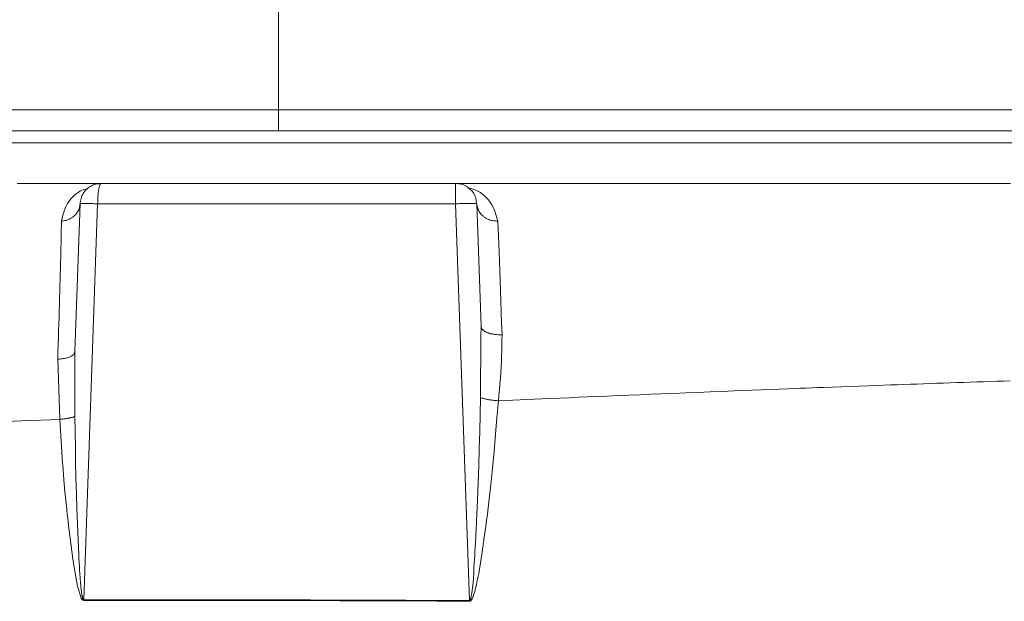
# Model space of a CAD drawing. Extents: x 193 to 943, y 26 to 526.
# Tile 35 of 256: x 357.917 to 359.085, y 91.995 to 92.686. Entities that reach past the tile are written whole.
import ezdxf

# ---------------------------------------------------------------- set-up
doc = ezdxf.new("R2010")
doc.units = 0
doc.layers.get('0').update_dxf_attribs({"lineweight": 25})
doc.layers.add('KG4_HLS_SYA', color=7, linetype='Continuous', lineweight=25)

# ---------------------------------------------------------------- blocks, each defined once
blk = doc.blocks.new('Spline-A069HX0Q7N', base_point=(358.4342, 92.4673))
at = {"color": 0, "lineweight": -2}
for p, q in [((358.4358, 92.4913), (358.4342, 92.4915)), ((358.4374, 92.4911), (358.4358, 92.4913)), ((358.439, 92.4908), (358.4374, 92.4911)), ((358.4406, 92.4905), (358.439, 92.4908)), ((358.4421, 92.4901), (358.4406, 92.4905)), ((358.4436, 92.4896), (358.4421, 92.4901)), ((358.4451, 92.489), (358.4436, 92.4896)), ((358.4465, 92.4883), (358.4451, 92.489)), ((358.4478, 92.4875), (358.4465, 92.4883)), ((358.4492, 92.4865), (358.4478, 92.4875)), ((358.4504, 92.4855), (358.4492, 92.4865)), ((358.4516, 92.4844), (358.4504, 92.4855)), ((358.4527, 92.4833), (358.4516, 92.4844)), ((358.4538, 92.4821), (358.4527, 92.4833)), ((358.4548, 92.4808), (358.4538, 92.4821)), ((358.4556, 92.4795), (358.4548, 92.4808)), ((358.4564, 92.4781), (358.4556, 92.4795)), ((358.4571, 92.4766), (358.4564, 92.4781)), ((358.4576, 92.4751), (358.4571, 92.4766)), ((358.4581, 92.4736), (358.4576, 92.4751)), ((358.4584, 92.4721), (358.4581, 92.4736)), ((358.4587, 92.4705), (358.4584, 92.4721)), ((358.459, 92.4689), (358.4587, 92.4705)), ((358.4592, 92.4673), (358.459, 92.4689))]:
    blk.add_line(p, q, dxfattribs=at)
blk = doc.blocks.new('Spline-A069HX0S7N', base_point=(358.0137, 92.4915))
at = {"color": 0, "lineweight": -2}
for p, q in [((358.0485, 92.4915), (358.0137, 92.4915)), ((358.0834, 92.4915), (358.0485, 92.4915)), ((358.1183, 92.4915), (358.0834, 92.4915)), ((358.1532, 92.4915), (358.1183, 92.4915)), ((358.1882, 92.4915), (358.1532, 92.4915)), ((358.2232, 92.4915), (358.1882, 92.4915)), ((358.2583, 92.4915), (358.2232, 92.4915)), ((358.2934, 92.4915), (358.2583, 92.4915)), ((358.3286, 92.4915), (358.2934, 92.4915)), ((358.3638, 92.4915), (358.3286, 92.4915)), ((358.399, 92.4915), (358.3638, 92.4915)), ((358.4342, 92.4915), (358.399, 92.4915))]:
    blk.add_line(p, q, dxfattribs=at)
blk = doc.blocks.new('Spline-A069HX0W7N', base_point=(358.4486, 92.4467))
at = {"color": 0, "lineweight": -2}
for p, q in [((358.4507, 92.4859), (358.4486, 92.4864)), ((358.4527, 92.4853), (358.4507, 92.4859)), ((358.4547, 92.4847), (358.4527, 92.4853)), ((358.4568, 92.4839), (358.4547, 92.4847)), ((358.4589, 92.483), (358.4568, 92.4839)), ((358.4611, 92.482), (358.4589, 92.483)), ((358.4636, 92.4805), (358.4611, 92.482)), ((358.4661, 92.4787), (358.4636, 92.4805)), ((358.4686, 92.4767), (358.4661, 92.4787)), ((358.4709, 92.4745), (358.4686, 92.4767)), ((358.4732, 92.472), (358.4709, 92.4745)), ((358.4752, 92.4694), (358.4732, 92.472)), ((358.4773, 92.466), (358.4752, 92.4694)), ((358.4791, 92.4624), (358.4773, 92.466)), ((358.4806, 92.4586), (358.4791, 92.4624)), ((358.482, 92.4547), (358.4806, 92.4586)), ((358.4832, 92.4507), (358.482, 92.4547)), ((358.4844, 92.4467), (358.4832, 92.4507))]:
    blk.add_line(p, q, dxfattribs=at)
blk = doc.blocks.new('Spline-A069HX0Y7N', base_point=(358.4584, 92.4915))
at = {"color": 0, "lineweight": -2}
for p, q in [((358.504, 92.4915), (358.4584, 92.4915)), ((358.5497, 92.4915), (358.504, 92.4915)), ((358.5953, 92.4915), (358.5497, 92.4915)), ((358.6408, 92.4915), (358.5953, 92.4915)), ((358.6864, 92.4915), (358.6408, 92.4915)), ((358.7319, 92.4915), (358.6864, 92.4915)), ((358.7774, 92.4915), (358.7319, 92.4915)), ((358.8228, 92.4915), (358.7774, 92.4915)), ((358.8681, 92.4915), (358.8228, 92.4915)), ((358.9132, 92.4915), (358.8681, 92.4915)), ((358.9583, 92.4915), (358.9132, 92.4915)), ((359.0032, 92.4915), (358.9583, 92.4915)), ((359.0478, 92.4915), (359.0032, 92.4915)), ((359.0923, 92.4915), (359.0478, 92.4915))]:
    blk.add_line(p, q, dxfattribs=at)
blk = doc.blocks.new('Spline-A069HX107N', base_point=(356.5188, 92.4915))
at = {"color": 0, "lineweight": -2}
for p, q in [((357.9517, 92.4915), (357.9139, 92.4915)), ((357.9895, 92.4915), (357.9517, 92.4915))]:
    blk.add_line(p, q, dxfattribs=at)
blk = doc.blocks.new('Spline-A069HX127N', base_point=(357.9887, 92.4673))
at = {"color": 0, "lineweight": -2}
for p, q in [((358.0043, 92.4896), (358.0029, 92.489)), ((358.0058, 92.4901), (358.0043, 92.4896)), ((358.0073, 92.4905), (358.0058, 92.4901)), ((358.0089, 92.4908), (358.0073, 92.4905)), ((358.0105, 92.4911), (358.0089, 92.4908)), ((358.0121, 92.4913), (358.0105, 92.4911)), ((358.0137, 92.4915), (358.0121, 92.4913)), ((357.9915, 92.4781), (357.9908, 92.4766)), ((357.9923, 92.4795), (357.9915, 92.4781)), ((357.9932, 92.4808), (357.9923, 92.4795)), ((357.9941, 92.4821), (357.9932, 92.4808)), ((357.9952, 92.4833), (357.9941, 92.4821)), ((357.9963, 92.4844), (357.9952, 92.4833)), ((357.9975, 92.4855), (357.9963, 92.4844)), ((357.9988, 92.4865), (357.9975, 92.4855)), ((358.0001, 92.4875), (357.9988, 92.4865)), ((358.0014, 92.4883), (358.0001, 92.4875)), ((358.0029, 92.489), (358.0014, 92.4883)), ((357.9889, 92.4689), (357.9887, 92.4673)), ((357.9892, 92.4705), (357.9889, 92.4689)), ((357.9895, 92.4721), (357.9892, 92.4705)), ((357.9899, 92.4736), (357.9895, 92.4721)), ((357.9903, 92.4751), (357.9899, 92.4736)), ((357.9908, 92.4766), (357.9903, 92.4751))]:
    blk.add_line(p, q, dxfattribs=at)
blk = doc.blocks.new('Spline-A069HX167N', base_point=(357.9665, 92.4465))
at = {"color": 0, "lineweight": -2}
for p, q in [((357.9845, 92.4796), (357.9822, 92.4777)), ((357.9869, 92.4812), (357.9845, 92.4796)), ((357.9887, 92.4822), (357.9869, 92.4812)), ((357.9905, 92.483), (357.9887, 92.4822)), ((357.9923, 92.4837), (357.9905, 92.483)), ((357.9941, 92.4843), (357.9923, 92.4837)), ((357.9959, 92.4848), (357.9941, 92.4843)), ((357.9977, 92.4853), (357.9959, 92.4848)), ((357.9738, 92.4678), (357.9721, 92.4645)), ((357.9757, 92.4706), (357.9738, 92.4678)), ((357.9777, 92.4732), (357.9757, 92.4706)), ((357.9799, 92.4756), (357.9777, 92.4732)), ((357.9822, 92.4777), (357.9799, 92.4756)), ((357.9694, 92.4575), (357.9683, 92.4539)), ((357.9706, 92.4611), (357.9694, 92.4575)), ((357.9721, 92.4645), (357.9706, 92.4611)), ((357.9674, 92.4502), (357.9665, 92.4465)), ((357.9683, 92.4539), (357.9674, 92.4502))]:
    blk.add_line(p, q, dxfattribs=at)
blk = doc.blocks.new('Polylinie-A069HX1I7N', base_point=(356.2463, 92.554))
at = {"color": 0, "lineweight": -2}
for p, q in [((357.805, 92.554), (357.937, 92.554)), ((357.937, 92.554), (358.0704, 92.554)), ((358.0704, 92.554), (358.2044, 92.554)), ((358.2044, 92.554), (358.3386, 92.554)), ((358.3386, 92.554), (358.4722, 92.554)), ((358.4722, 92.554), (358.6047, 92.554)), ((358.6047, 92.554), (358.7354, 92.554)), ((358.7354, 92.554), (358.8638, 92.554)), ((358.8638, 92.554), (358.9892, 92.554)), ((358.9892, 92.554), (359.1111, 92.554))]:
    blk.add_line(p, q, dxfattribs=at)
blk = doc.blocks.new('Spline-A069I01M7N', base_point=(358.4849, 92.2335))
at = {"color": 0, "lineweight": -2}
for p, q in [((359.0525, 92.2559), (359.0446, 92.2556)), ((359.0604, 92.2561), (359.0525, 92.2559)), ((359.0683, 92.2564), (359.0604, 92.2561)), ((359.0761, 92.2567), (359.0683, 92.2564)), ((359.084, 92.2569), (359.0761, 92.2567)), ((359.0919, 92.2572), (359.084, 92.2569)), ((358.7503, 92.2446), (358.736, 92.244)), ((358.7647, 92.2452), (358.7503, 92.2446)), ((358.7754, 92.2456), (358.7647, 92.2452)), ((358.7861, 92.246), (358.7754, 92.2456)), ((358.7967, 92.2465), (358.7861, 92.246)), ((358.8074, 92.2469), (358.7967, 92.2465)), ((358.8181, 92.2473), (358.8074, 92.2469)), ((358.8287, 92.2477), (358.8181, 92.2473)), ((358.8357, 92.248), (358.8287, 92.2477)), ((358.8427, 92.2483), (358.8357, 92.248)), ((358.8497, 92.2485), (358.8427, 92.2483)), ((358.8567, 92.2488), (358.8497, 92.2485)), ((358.8637, 92.2491), (358.8567, 92.2488)), ((358.8706, 92.2493), (358.8637, 92.2491)), ((358.8812, 92.2497), (358.8706, 92.2493)), ((358.8918, 92.2501), (358.8812, 92.2497)), ((358.9024, 92.2505), (358.8918, 92.2501)), ((358.9129, 92.2509), (358.9024, 92.2505)), ((358.9235, 92.2513), (358.9129, 92.2509)), ((358.934, 92.2517), (358.9235, 92.2513)), ((358.9419, 92.252), (358.934, 92.2517)), ((358.9499, 92.2523), (358.9419, 92.252)), ((358.9578, 92.2525), (358.9499, 92.2523)), ((358.9657, 92.2528), (358.9578, 92.2525)), ((358.9736, 92.2531), (358.9657, 92.2528)), ((358.9815, 92.2534), (358.9736, 92.2531)), ((358.9894, 92.2537), (358.9815, 92.2534)), ((358.9973, 92.254), (358.9894, 92.2537)), ((359.0052, 92.2542), (358.9973, 92.254)), ((359.0131, 92.2545), (359.0052, 92.2542)), ((359.021, 92.2548), (359.0131, 92.2545)), ((359.0289, 92.2551), (359.021, 92.2548)), ((359.0367, 92.2553), (359.0289, 92.2551)), ((359.0446, 92.2556), (359.0367, 92.2553)), ((358.4935, 92.2339), (358.4849, 92.2335)), ((358.5021, 92.2343), (358.4935, 92.2339)), ((358.5107, 92.2346), (358.5021, 92.2343)), ((358.5193, 92.235), (358.5107, 92.2346)), ((358.5279, 92.2354), (358.5193, 92.235)), ((358.5365, 92.2357), (358.5279, 92.2354)), ((358.5473, 92.2362), (358.5365, 92.2357)), ((358.558, 92.2367), (358.5473, 92.2362)), ((358.5688, 92.2371), (358.558, 92.2367)), ((358.5796, 92.2376), (358.5688, 92.2371)), ((358.5903, 92.238), (358.5796, 92.2376)), ((358.6011, 92.2385), (358.5903, 92.238)), ((358.614, 92.239), (358.6011, 92.2385)), ((358.6268, 92.2396), (358.614, 92.239)), ((358.6397, 92.2401), (358.6268, 92.2396)), ((358.6526, 92.2406), (358.6397, 92.2401)), ((358.6655, 92.2412), (358.6526, 92.2406)), ((358.6784, 92.2417), (358.6655, 92.2412)), ((358.6928, 92.2423), (358.6784, 92.2417)), ((358.7072, 92.2429), (358.6928, 92.2423)), ((358.7216, 92.2435), (358.7072, 92.2429)), ((358.736, 92.244), (358.7216, 92.2435))]:
    blk.add_line(p, q, dxfattribs=at)
blk = doc.blocks.new('Spline-A069I01O7N', base_point=(358.4507, 91.9955))
at = {"color": 0, "lineweight": -2}
for p, q in [((358.4849, 92.2335), (358.4832, 92.2136)), ((358.4832, 92.2136), (358.4815, 92.1936)), ((358.4815, 92.1936), (358.4797, 92.1736)), ((358.4797, 92.1736), (358.4778, 92.1537)), ((358.4778, 92.1537), (358.4758, 92.1337)), ((358.4758, 92.1337), (358.4736, 92.1137)), ((358.4727, 92.1063), (358.4718, 92.0989)), ((358.4736, 92.1137), (358.4727, 92.1063)), ((358.4718, 92.0989), (358.4708, 92.0915)), ((358.4699, 92.0842), (358.4689, 92.0768)), ((358.4708, 92.0915), (358.4699, 92.0842)), ((358.4678, 92.0694), (358.4676, 92.0675)), ((358.4689, 92.0768), (358.4678, 92.0694)), ((358.4661, 92.0574), (358.466, 92.0569)), ((358.4662, 92.0579), (358.4661, 92.0574)), ((358.4665, 92.0598), (358.4662, 92.0579)), ((358.4668, 92.0618), (358.4665, 92.0598)), ((358.467, 92.0637), (358.4668, 92.0618)), ((358.4673, 92.0656), (358.467, 92.0637)), ((358.4676, 92.0675), (358.4673, 92.0656)), ((358.4648, 92.0485), (358.464, 92.0435)), ((358.4655, 92.0536), (358.4648, 92.0485)), ((358.4656, 92.0536), (358.4655, 92.0536)), ((358.4655, 92.0536), (358.4655, 92.0536)), ((358.4655, 92.0536), (358.4655, 92.0536)), ((358.4657, 92.0544), (358.4656, 92.0543)), ((358.4656, 92.0543), (358.4656, 92.0541)), ((358.4656, 92.0541), (358.4656, 92.054)), ((358.4656, 92.054), (358.4656, 92.0539)), ((358.4656, 92.0539), (358.4656, 92.0539)), ((358.4656, 92.0539), (358.4656, 92.0538)), ((358.4656, 92.0538), (358.4656, 92.0538)), ((358.4656, 92.0538), (358.4656, 92.0538)), ((358.4656, 92.0538), (358.4656, 92.0537)), ((358.4656, 92.0537), (358.4656, 92.0537)), ((358.4656, 92.0537), (358.4656, 92.0537)), ((358.4656, 92.0537), (358.4656, 92.0536)), ((358.4658, 92.0554), (358.4657, 92.0549)), ((358.4657, 92.0549), (358.4657, 92.0547)), ((358.4657, 92.0547), (358.4657, 92.0546)), ((358.4657, 92.0546), (358.4657, 92.0544)), ((358.4659, 92.0559), (358.4658, 92.0554)), ((358.466, 92.0564), (358.4659, 92.0559)), ((358.466, 92.0569), (358.466, 92.0564)), ((358.4632, 92.0385), (358.4623, 92.0335)), ((358.464, 92.0435), (358.4632, 92.0385)), ((358.4603, 92.0225), (358.4599, 92.0202)), ((358.4604, 92.0228), (358.4603, 92.0226)), ((358.4603, 92.0226), (358.4603, 92.0225)), ((358.4605, 92.0233), (358.4604, 92.0231)), ((358.4604, 92.0231), (358.4604, 92.023)), ((358.4604, 92.023), (358.4604, 92.0228)), ((358.4615, 92.0286), (358.4605, 92.0236)), ((358.4605, 92.0236), (358.4605, 92.0235)), ((358.4605, 92.0235), (358.4605, 92.0235)), ((358.4605, 92.0235), (358.4605, 92.0235)), ((358.4605, 92.0235), (358.4605, 92.0235)), ((358.4605, 92.0235), (358.4605, 92.0235)), ((358.4605, 92.0235), (358.4605, 92.0234)), ((358.4605, 92.0234), (358.4605, 92.0233)), ((358.4623, 92.0335), (358.4615, 92.0286)), ((358.4578, 92.011), (358.4573, 92.0087)), ((358.4584, 92.0133), (358.4578, 92.011)), ((358.4589, 92.0156), (358.4584, 92.0133)), ((358.4594, 92.0179), (358.4589, 92.0156)), ((358.4599, 92.0202), (358.4594, 92.0179)), ((358.4541, 91.9991), (358.4538, 91.9985)), ((358.4543, 91.9997), (358.4541, 91.9991)), ((358.4546, 92.0002), (358.4543, 91.9997)), ((358.4548, 92.0008), (358.4546, 92.0002)), ((358.4551, 92.0014), (358.4548, 92.0008)), ((358.4555, 92.0026), (358.4551, 92.0014)), ((358.4559, 92.0038), (358.4555, 92.0026)), ((358.4563, 92.005), (358.4559, 92.0038)), ((358.4566, 92.0063), (358.4563, 92.005)), ((358.457, 92.0075), (358.4566, 92.0063)), ((358.4573, 92.0087), (358.457, 92.0075)), ((358.4508, 91.9955), (358.4507, 91.9955)), ((358.4509, 91.9956), (358.4508, 91.9955)), ((358.451, 91.9956), (358.4509, 91.9956)), ((358.4511, 91.9956), (358.451, 91.9956)), ((358.451, 91.9956), (358.451, 91.9956)), ((358.4512, 91.9956), (358.4511, 91.9956)), ((358.4513, 91.9956), (358.4512, 91.9956)), ((358.4514, 91.9957), (358.4513, 91.9957)), ((358.4513, 91.9957), (358.4513, 91.9956)), ((358.4515, 91.9957), (358.4514, 91.9957)), ((358.4516, 91.9958), (358.4515, 91.9958)), ((358.4515, 91.9958), (358.4515, 91.9957)), ((358.4517, 91.9959), (358.4516, 91.9958)), ((358.4519, 91.996), (358.4517, 91.9959)), ((358.452, 91.9961), (358.4519, 91.996)), ((358.4521, 91.9962), (358.452, 91.9961)), ((358.4522, 91.9963), (358.4521, 91.9962)), ((358.4523, 91.9964), (358.4522, 91.9963)), ((358.4526, 91.9967), (358.4523, 91.9964)), ((358.4528, 91.9969), (358.4526, 91.9967)), ((358.453, 91.9972), (358.4528, 91.9969)), ((358.4531, 91.9974), (358.453, 91.9972)), ((358.4533, 91.9977), (358.4531, 91.9974)), ((358.4535, 91.998), (358.4533, 91.9977)), ((358.4538, 91.9985), (358.4535, 91.998))]:
    blk.add_line(p, q, dxfattribs=at)
blk = doc.blocks.new('Spline-A069I01Q7N', base_point=(357.9929, 91.9955))
at = {"color": 0, "lineweight": -2}
for p, q in [((357.9929, 91.9966), (358.0308, 91.9966)), ((358.0308, 91.9966), (358.0687, 91.9966)), ((358.0687, 91.9966), (358.1067, 91.9966)), ((358.1067, 91.9966), (358.1447, 91.9965)), ((358.1447, 91.9965), (358.1827, 91.9965)), ((358.1827, 91.9965), (358.2208, 91.9964)), ((358.2208, 91.9964), (358.259, 91.9963)), ((358.259, 91.9963), (358.2973, 91.9962)), ((358.2973, 91.9962), (358.3355, 91.996)), ((358.3355, 91.996), (358.3739, 91.9959)), ((358.3739, 91.9959), (358.4122, 91.9957)), ((358.4122, 91.9957), (358.4506, 91.9955))]:
    blk.add_line(p, q, dxfattribs=at)
blk = doc.blocks.new('Polylinie-A069I01S7N', base_point=(357.9646, 91.9966))
at = {"color": 0, "lineweight": -2}
for p, q in [((357.9669, 92.1727), (357.9646, 92.2114)), ((357.9679, 92.1589), (357.9669, 92.1727)), ((357.968, 92.1573), (357.9679, 92.1589)), ((357.969, 92.1454), (357.968, 92.1573)), ((357.9699, 92.135), (357.969, 92.1454)), ((357.9707, 92.126), (357.9699, 92.135)), ((357.9714, 92.1185), (357.9707, 92.126)), ((357.9728, 92.1047), (357.9714, 92.1185)), ((357.973, 92.103), (357.9728, 92.1047)), ((357.9737, 92.0965), (357.973, 92.103)), ((357.9743, 92.0908), (357.9737, 92.0965)), ((357.9749, 92.0858), (357.9743, 92.0908)), ((357.976, 92.0758), (357.9749, 92.0858)), ((357.9775, 92.0639), (357.976, 92.0758)), ((357.9787, 92.0548), (357.9775, 92.0639)), ((357.9796, 92.0487), (357.9787, 92.0548)), ((357.9812, 92.0378), (357.9796, 92.0487)), ((357.9834, 92.0246), (357.9812, 92.0378)), ((357.9856, 92.0133), (357.9834, 92.0246)), ((357.9899, 91.9994), (357.9856, 92.0133)), ((357.9902, 91.9988), (357.9899, 91.9994)), ((357.9903, 91.9987), (357.9902, 91.9988)), ((357.9903, 91.9986), (357.9903, 91.9987)), ((357.9904, 91.9986), (357.9903, 91.9986)), ((357.9903, 91.9986), (357.9903, 91.9986)), ((357.9903, 91.9986), (357.9903, 91.9986)), ((357.9903, 91.9986), (357.9903, 91.9986)), ((357.9903, 91.9986), (357.9903, 91.9986)), ((357.9903, 91.9986), (357.9903, 91.9986)), ((357.9903, 91.9986), (357.9903, 91.9986)), ((357.9903, 91.9986), (357.9903, 91.9986)), ((357.9903, 91.9986), (357.9903, 91.9986)), ((357.9905, 91.9984), (357.9904, 91.9986)), ((357.9914, 91.9973), (357.9905, 91.9984)), ((357.9919, 91.9969), (357.9914, 91.9973)), ((357.992, 91.9968), (357.9919, 91.9969)), ((357.9921, 91.9968), (357.992, 91.9968)), ((357.9922, 91.9968), (357.9921, 91.9968)), ((357.9924, 91.9967), (357.9922, 91.9968)), ((357.9929, 91.9966), (357.9924, 91.9967))]:
    blk.add_line(p, q, dxfattribs=at)
blk = doc.blocks.new('Spline-A069I01U7N', base_point=(356.5075, 92.1611))
at = {"color": 0, "lineweight": -2}
for p, q in [((357.9191, 92.2095), (357.8736, 92.2076)), ((357.9646, 92.2114), (357.9191, 92.2095))]:
    blk.add_line(p, q, dxfattribs=at)
blk = doc.blocks.new('Spline-A069I0247N', base_point=(357.9929, 91.9963))
at = {"color": 0, "lineweight": -2}
for p, q in [((358.0314, 91.9974), (357.9929, 91.9974)), ((358.0699, 91.9974), (358.0314, 91.9974)), ((358.1084, 91.9974), (358.0699, 91.9974)), ((358.1469, 91.9974), (358.1084, 91.9974)), ((358.1855, 91.9973), (358.1469, 91.9974)), ((358.2242, 91.9972), (358.1855, 91.9973)), ((358.2618, 91.9971), (358.2242, 91.9972)), ((358.2995, 91.997), (358.2618, 91.9971)), ((358.3372, 91.9969), (358.2995, 91.997)), ((358.375, 91.9967), (358.3372, 91.9969)), ((358.4128, 91.9965), (358.375, 91.9967)), ((358.4506, 91.9963), (358.4128, 91.9965))]:
    blk.add_line(p, q, dxfattribs=at)
blk = doc.blocks.new('Spline-A069I0267N', base_point=(358.0094, 92.4673))
at = {"color": 0, "lineweight": -2}
for p, q in [((358.0446, 92.4673), (358.0094, 92.4673)), ((358.0798, 92.4673), (358.0446, 92.4673)), ((358.115, 92.4673), (358.0798, 92.4673)), ((358.1503, 92.4673), (358.115, 92.4673)), ((358.1856, 92.4673), (358.1503, 92.4673)), ((358.2209, 92.4673), (358.1856, 92.4673)), ((358.2563, 92.4673), (358.2209, 92.4673)), ((358.2918, 92.4673), (358.2563, 92.4673)), ((358.3273, 92.4673), (358.2918, 92.4673)), ((358.3628, 92.4673), (358.3273, 92.4673)), ((358.3984, 92.4673), (358.3628, 92.4673)), ((358.434, 92.4673), (358.3984, 92.4673))]:
    blk.add_line(p, q, dxfattribs=at)
blk = doc.blocks.new('Spline-A069I02I7N', base_point=(358.434, 92.4673))
at = {"color": 0, "lineweight": -2}
for p, q in [((358.4356, 92.4674), (358.434, 92.4673)), ((358.4373, 92.4674), (358.4356, 92.4674)), ((358.4389, 92.4675), (358.4373, 92.4674)), ((358.4405, 92.4675), (358.4389, 92.4675)), ((358.4421, 92.4676), (358.4405, 92.4675)), ((358.4436, 92.4676), (358.4421, 92.4676)), ((358.4451, 92.4676), (358.4436, 92.4676)), ((358.4466, 92.4676), (358.4451, 92.4676)), ((358.448, 92.4677), (358.4466, 92.4676)), ((358.4493, 92.4677), (358.448, 92.4677)), ((358.4506, 92.4677), (358.4493, 92.4677)), ((358.4518, 92.4677), (358.4506, 92.4677)), ((358.453, 92.4677), (358.4518, 92.4677)), ((358.454, 92.4677), (358.453, 92.4677)), ((358.455, 92.4677), (358.454, 92.4677)), ((358.4559, 92.4676), (358.455, 92.4677)), ((358.4566, 92.4676), (358.4559, 92.4676)), ((358.4573, 92.4676), (358.4566, 92.4676)), ((358.4578, 92.4676), (358.4573, 92.4676)), ((358.4582, 92.4675), (358.4578, 92.4676)), ((358.4586, 92.4675), (358.4582, 92.4675)), ((358.4588, 92.4674), (358.4586, 92.4675)), ((358.459, 92.4674), (358.4588, 92.4674)), ((358.4592, 92.4673), (358.459, 92.4674))]:
    blk.add_line(p, q, dxfattribs=at)
blk = doc.blocks.new('Spline-A069I02K7N', base_point=(358.4506, 91.9963))
at = {"color": 0, "lineweight": -2}
for p, q in [((358.4632, 92.2171), (358.4637, 92.2373)), ((358.4627, 92.1969), (358.4632, 92.2171)), ((358.4621, 92.1766), (358.4627, 92.1969)), ((358.4615, 92.1564), (358.4621, 92.1766)), ((358.4609, 92.1362), (358.4615, 92.1564)), ((358.4601, 92.1159), (358.4609, 92.1362)), ((358.4598, 92.1074), (358.4601, 92.1159)), ((358.4594, 92.0988), (358.4598, 92.1074)), ((358.459, 92.0902), (358.4594, 92.0988)), ((358.4581, 92.073), (358.4586, 92.0816)), ((358.4586, 92.0816), (358.459, 92.0902)), ((358.4576, 92.0644), (358.4581, 92.073)), ((358.4571, 92.0548), (358.4574, 92.0596)), ((358.4574, 92.0596), (358.4576, 92.0644)), ((358.4565, 92.0452), (358.4568, 92.05)), ((358.4568, 92.05), (358.4571, 92.0548)), ((358.4556, 92.0296), (358.4559, 92.0356)), ((358.4559, 92.0356), (358.4562, 92.0404)), ((358.4562, 92.0404), (358.4565, 92.0452)), ((358.4548, 92.0175), (358.4552, 92.0235)), ((358.4552, 92.0235), (358.4556, 92.0296)), ((358.4533, 92.0054), (358.4542, 92.0114)), ((358.4542, 92.0114), (358.4548, 92.0175)), ((358.452, 91.9988), (358.4521, 91.9993)), ((358.4521, 91.9993), (358.4533, 92.0054)), ((358.4506, 91.9963), (358.4506, 91.9963)), ((358.4506, 91.9963), (358.4506, 91.9963)), ((358.4506, 91.9963), (358.4507, 91.9963)), ((358.4507, 91.9963), (358.4507, 91.9964)), ((358.4507, 91.9964), (358.4507, 91.9964)), ((358.4507, 91.9964), (358.4508, 91.9964)), ((358.4508, 91.9964), (358.4508, 91.9964)), ((358.4508, 91.9964), (358.4508, 91.9964)), ((358.4508, 91.9964), (358.4508, 91.9964)), ((358.4508, 91.9964), (358.4509, 91.9964)), ((358.4509, 91.9964), (358.4509, 91.9965)), ((358.4509, 91.9965), (358.451, 91.9965)), ((358.4509, 91.9964), (358.4509, 91.9964)), ((358.451, 91.9965), (358.4511, 91.9966)), ((358.451, 91.9965), (358.451, 91.9965)), ((358.4511, 91.9966), (358.4511, 91.9967)), ((358.4511, 91.9967), (358.4512, 91.9967)), ((358.4512, 91.9968), (358.4514, 91.9971)), ((358.4512, 91.9967), (358.4512, 91.9968)), ((358.4514, 91.9971), (358.4516, 91.9975)), ((358.4516, 91.9975), (358.4518, 91.998)), ((358.4518, 91.998), (358.4519, 91.9984)), ((358.4519, 91.9984), (358.452, 91.9988))]:
    blk.add_line(p, q, dxfattribs=at)
blk = doc.blocks.new('Spline-A069I02Q7N', base_point=(358.4637, 92.2335))
at = {"color": 0, "lineweight": -2}
for p, q in [((358.4643, 92.2371), (358.4637, 92.2373)), ((358.4649, 92.2369), (358.4643, 92.2371)), ((358.4655, 92.2367), (358.4649, 92.2369)), ((358.4662, 92.2365), (358.4655, 92.2367)), ((358.4669, 92.2363), (358.4662, 92.2365)), ((358.4676, 92.2361), (358.4669, 92.2363)), ((358.4683, 92.2359), (358.4676, 92.2361)), ((358.4691, 92.2357), (358.4683, 92.2359)), ((358.47, 92.2355), (358.4691, 92.2357)), ((358.4709, 92.2353), (358.47, 92.2355)), ((358.4718, 92.2351), (358.4709, 92.2353)), ((358.4727, 92.235), (358.4718, 92.2351)), ((358.4737, 92.2348), (358.4727, 92.235)), ((358.4746, 92.2346), (358.4737, 92.2348)), ((358.4756, 92.2345), (358.4746, 92.2346)), ((358.4766, 92.2343), (358.4756, 92.2345)), ((358.4776, 92.2342), (358.4766, 92.2343)), ((358.4787, 92.2341), (358.4776, 92.2342)), ((358.4797, 92.234), (358.4787, 92.2341)), ((358.4807, 92.2339), (358.4797, 92.234)), ((358.4817, 92.2338), (358.4807, 92.2339)), ((358.4828, 92.2337), (358.4817, 92.2338)), ((358.4838, 92.2336), (358.4828, 92.2337)), ((358.4849, 92.2335), (358.4838, 92.2336))]:
    blk.add_line(p, q, dxfattribs=at)
blk = doc.blocks.new('Spline-A069I02S7N', base_point=(358.4506, 91.9955))
at = {"color": 0, "lineweight": -2}
for p, q in [((358.4506, 91.9962), (358.4506, 91.9963)), ((358.4506, 91.9963), (358.4506, 91.9963)), ((358.4506, 91.9961), (358.4506, 91.9962)), ((358.4506, 91.996), (358.4506, 91.9961)), ((358.4506, 91.9959), (358.4506, 91.996)), ((358.4506, 91.996), (358.4506, 91.996)), ((358.4506, 91.9958), (358.4506, 91.9959)), ((358.4506, 91.9957), (358.4506, 91.9958)), ((358.4506, 91.9958), (358.4506, 91.9958)), ((358.4506, 91.9956), (358.4506, 91.9957)), ((358.4506, 91.9955), (358.4506, 91.9956)), ((358.4506, 91.9955), (358.4506, 91.9955))]:
    blk.add_line(p, q, dxfattribs=at)
blk = doc.blocks.new('Spline-A069I0307N', base_point=(358.434, 92.4673))
at = {"color": 0, "lineweight": -2}
for p, q in [((358.4342, 92.4901), (358.4341, 92.4896)), ((358.4341, 92.4896), (358.4341, 92.489)), ((358.4342, 92.4915), (358.4342, 92.4913)), ((358.4342, 92.4913), (358.4342, 92.4911)), ((358.4342, 92.4911), (358.4342, 92.4908)), ((358.4342, 92.4908), (358.4342, 92.4905)), ((358.4342, 92.4905), (358.4342, 92.4901)), ((358.4341, 92.4844), (358.434, 92.4833)), ((358.434, 92.4833), (358.434, 92.4821)), ((358.434, 92.4821), (358.434, 92.4808)), ((358.434, 92.4808), (358.434, 92.4795)), ((358.434, 92.4795), (358.434, 92.4781)), ((358.434, 92.4781), (358.434, 92.4766)), ((358.4341, 92.489), (358.4341, 92.4883)), ((358.4341, 92.4883), (358.4341, 92.4875)), ((358.4341, 92.4875), (358.4341, 92.4865)), ((358.4341, 92.4865), (358.4341, 92.4855)), ((358.4341, 92.4855), (358.4341, 92.4844)), ((358.434, 92.4766), (358.434, 92.4751)), ((358.434, 92.4751), (358.434, 92.4736)), ((358.434, 92.4736), (358.434, 92.4721)), ((358.434, 92.4721), (358.434, 92.4705)), ((358.434, 92.4705), (358.434, 92.4689)), ((358.434, 92.4689), (358.434, 92.4673))]:
    blk.add_line(p, q, dxfattribs=at)
blk = doc.blocks.new('Spline-A069I0347N', base_point=(358.0094, 92.4673))
at = {"color": 0, "lineweight": -2}
for p, q in [((358.0118, 92.489), (358.0121, 92.4896)), ((358.0121, 92.4896), (358.0123, 92.4901)), ((358.0123, 92.4901), (358.0126, 92.4905)), ((358.0126, 92.4905), (358.0129, 92.4908)), ((358.0129, 92.4908), (358.0131, 92.4911)), ((358.0131, 92.4911), (358.0134, 92.4913)), ((358.0134, 92.4913), (358.0137, 92.4915)), ((358.0098, 92.4766), (358.0099, 92.4781)), ((358.0099, 92.4781), (358.01, 92.4795)), ((358.01, 92.4795), (358.0102, 92.4808)), ((358.0102, 92.4808), (358.0104, 92.4821)), ((358.0104, 92.4821), (358.0105, 92.4833)), ((358.0105, 92.4833), (358.0107, 92.4844)), ((358.0107, 92.4844), (358.0109, 92.4855)), ((358.0109, 92.4855), (358.0111, 92.4865)), ((358.0111, 92.4865), (358.0114, 92.4875)), ((358.0114, 92.4875), (358.0116, 92.4883)), ((358.0116, 92.4883), (358.0118, 92.489)), ((358.0094, 92.4673), (358.0095, 92.4689)), ((358.0095, 92.4705), (358.0096, 92.4721)), ((358.0095, 92.4689), (358.0095, 92.4705)), ((358.0096, 92.4736), (358.0097, 92.4751)), ((358.0096, 92.4721), (358.0096, 92.4736)), ((358.0097, 92.4751), (358.0098, 92.4766))]:
    blk.add_line(p, q, dxfattribs=at)
blk = doc.blocks.new('Spline-A069I0367N', base_point=(358.4643, 92.3118))
at = {"color": 0, "lineweight": -2}
for p, q in [((358.4643, 92.3219), (358.4645, 92.3212)), ((358.4645, 92.3212), (358.4647, 92.3205)), ((358.4647, 92.3205), (358.465, 92.3199)), ((358.465, 92.3199), (358.4653, 92.3192)), ((358.4653, 92.3192), (358.4657, 92.3186)), ((358.4657, 92.3186), (358.4662, 92.3179)), ((358.4662, 92.3179), (358.4665, 92.3176)), ((358.4665, 92.3176), (358.4668, 92.3173)), ((358.4668, 92.3173), (358.4672, 92.317)), ((358.4672, 92.317), (358.4676, 92.3167)), ((358.4676, 92.3167), (358.468, 92.3164)), ((358.468, 92.3164), (358.4685, 92.3161)), ((358.4685, 92.3161), (358.469, 92.3158)), ((358.469, 92.3158), (358.4695, 92.3155)), ((358.4695, 92.3155), (358.47, 92.3152)), ((358.47, 92.3152), (358.4706, 92.3149)), ((358.4706, 92.3149), (358.4711, 92.3147)), ((358.4711, 92.3147), (358.4717, 92.3144)), ((358.4717, 92.3144), (358.4723, 92.3142)), ((358.4723, 92.3142), (358.473, 92.314)), ((358.473, 92.314), (358.4736, 92.3137)), ((358.4736, 92.3137), (358.4743, 92.3135)), ((358.4743, 92.3135), (358.475, 92.3133)), ((358.475, 92.3133), (358.4757, 92.3131)), ((358.4757, 92.3131), (358.4764, 92.313)), ((358.4764, 92.313), (358.4771, 92.3128)), ((358.4771, 92.3128), (358.4778, 92.3126)), ((358.4778, 92.3126), (358.4786, 92.3125)), ((358.4786, 92.3125), (358.4793, 92.3124)), ((358.4793, 92.3124), (358.4801, 92.3123)), ((358.4801, 92.3123), (358.4816, 92.3121)), ((358.4816, 92.3121), (358.4831, 92.312)), ((358.4831, 92.312), (358.4846, 92.3119)), ((358.4846, 92.3119), (358.4861, 92.3118)), ((358.4861, 92.3118), (358.4877, 92.3118)), ((358.4877, 92.3118), (358.4892, 92.3118))]:
    blk.add_line(p, q, dxfattribs=at)
blk = doc.blocks.new('Spline-A069I0387N', base_point=(358.4849, 92.2335))
at = {"color": 0, "lineweight": -2}
for p, q in [((358.489, 92.2991), (358.4891, 92.3054)), ((358.4891, 92.3054), (358.4892, 92.3118)), ((358.4886, 92.2864), (358.4888, 92.2927)), ((358.4888, 92.2927), (358.489, 92.2991)), ((358.4881, 92.2734), (358.4884, 92.2799)), ((358.4884, 92.2799), (358.4886, 92.2864)), ((358.4877, 92.2669), (358.4881, 92.2734)), ((358.4867, 92.2536), (358.4872, 92.2603)), ((358.4872, 92.2603), (358.4877, 92.2669)), ((358.4855, 92.2402), (358.4861, 92.2469)), ((358.4861, 92.2469), (358.4867, 92.2536)), ((358.4849, 92.2335), (358.4855, 92.2402))]:
    blk.add_line(p, q, dxfattribs=at)
blk = doc.blocks.new('Spline-A069I03G7N', base_point=(358.4844, 92.3118))
at = {"color": 0, "lineweight": -2}
for p, q in [((358.4847, 92.4377), (358.4844, 92.4467)), ((358.4851, 92.4286), (358.4847, 92.4377)), ((358.4854, 92.4192), (358.4851, 92.4286)), ((358.4857, 92.4095), (358.4854, 92.4192)), ((358.4861, 92.3992), (358.4857, 92.4095)), ((358.4865, 92.3883), (358.4861, 92.3992)), ((358.4869, 92.3767), (358.4865, 92.3883)), ((358.4874, 92.3645), (358.4869, 92.3767)), ((358.4878, 92.3517), (358.4874, 92.3645)), ((358.4883, 92.3386), (358.4878, 92.3517)), ((358.4887, 92.3253), (358.4883, 92.3386)), ((358.4892, 92.3118), (358.4887, 92.3253))]:
    blk.add_line(p, q, dxfattribs=at)
blk = doc.blocks.new('Spline-A069I03M7N', base_point=(358.4592, 92.4467))
at = {"color": 0, "lineweight": -2}
for p, q in [((358.4592, 92.4673), (358.4594, 92.466)), ((358.4594, 92.466), (358.4597, 92.4647)), ((358.4597, 92.4647), (358.46, 92.4634)), ((358.46, 92.4634), (358.4603, 92.4621)), ((358.4603, 92.4621), (358.4607, 92.4608)), ((358.4607, 92.4608), (358.4612, 92.4596)), ((358.4612, 92.4596), (358.4619, 92.4583)), ((358.4619, 92.4583), (358.4627, 92.457)), ((358.4627, 92.457), (358.4636, 92.4558)), ((358.4636, 92.4558), (358.4646, 92.4547)), ((358.4646, 92.4547), (358.4657, 92.4536)), ((358.4657, 92.4536), (358.4669, 92.4526)), ((358.4669, 92.4526), (358.4675, 92.4521)), ((358.4675, 92.4521), (358.4681, 92.4516)), ((358.4681, 92.4516), (358.4688, 92.4511)), ((358.4688, 92.4511), (358.4695, 92.4507)), ((358.4695, 92.4507), (358.4701, 92.4503)), ((358.4701, 92.4503), (358.4709, 92.4499)), ((358.4709, 92.4499), (358.4716, 92.4495)), ((358.4716, 92.4495), (358.4723, 92.4492)), ((358.4723, 92.4492), (358.473, 92.4488)), ((358.473, 92.4488), (358.4738, 92.4485)), ((358.4738, 92.4485), (358.4745, 92.4483)), ((358.4745, 92.4483), (358.4753, 92.448)), ((358.4753, 92.448), (358.4768, 92.4476)), ((358.4768, 92.4476), (358.4782, 92.4473)), ((358.4782, 92.4473), (358.4798, 92.4471)), ((358.4798, 92.4471), (358.4813, 92.4469)), ((358.4813, 92.4469), (358.4828, 92.4468)), ((358.4828, 92.4468), (358.4844, 92.4467))]:
    blk.add_line(p, q, dxfattribs=at)
blk = doc.blocks.new('Spline-A069I03U7N', base_point=(357.9824, 91.9974))
at = {"color": 0, "lineweight": -2}
for p, q in [((357.9824, 92.2149), (357.9827, 92.1967)), ((357.9827, 92.1967), (357.983, 92.1784)), ((357.983, 92.1784), (357.9833, 92.1601)), ((357.9833, 92.1601), (357.9837, 92.1419)), ((357.9837, 92.1419), (357.9842, 92.1236)), ((357.9842, 92.1236), (357.9847, 92.1053)), ((357.9847, 92.1053), (357.985, 92.0962)), ((357.985, 92.0962), (357.9854, 92.0871)), ((357.9854, 92.0871), (357.9858, 92.078)), ((357.9858, 92.078), (357.9862, 92.0689)), ((357.9862, 92.0689), (357.9866, 92.0598)), ((357.9866, 92.0598), (357.9871, 92.0507)), ((357.9871, 92.0507), (357.9873, 92.0462)), ((357.9873, 92.0462), (357.9876, 92.0417)), ((357.9876, 92.0417), (357.9878, 92.0371)), ((357.9878, 92.0371), (357.9881, 92.0326)), ((357.9881, 92.0326), (357.9884, 92.0281)), ((357.9884, 92.0281), (357.9887, 92.0235)), ((357.9887, 92.0235), (357.9889, 92.0213)), ((357.9889, 92.0213), (357.9891, 92.019)), ((357.9891, 92.019), (357.9893, 92.0167)), ((357.9893, 92.0167), (357.9895, 92.0145)), ((357.9895, 92.0145), (357.9897, 92.0122)), ((357.9897, 92.0122), (357.9899, 92.01)), ((357.9899, 92.01), (357.9901, 92.0089)), ((357.9901, 92.0089), (357.9902, 92.0077)), ((357.9902, 92.0077), (357.9903, 92.0066)), ((357.9903, 92.0066), (357.9905, 92.0055)), ((357.9905, 92.0055), (357.9906, 92.0044)), ((357.9906, 92.0044), (357.9908, 92.0033)), ((357.9908, 92.0033), (357.9909, 92.0027)), ((357.9909, 92.0027), (357.991, 92.0022)), ((357.991, 92.0022), (357.9911, 92.0016)), ((357.9911, 92.0016), (357.9912, 92.0011)), ((357.9912, 92.0011), (357.9914, 92.0006)), ((357.9914, 92.0006), (357.9915, 92)), ((357.9915, 92), (357.9916, 91.9998)), ((357.9916, 91.9998), (357.9916, 91.9995)), ((357.9916, 91.9995), (357.9917, 91.9992)), ((357.9917, 91.9992), (357.9918, 91.999)), ((357.9918, 91.999), (357.9919, 91.9987)), ((357.9919, 91.9987), (357.992, 91.9985)), ((357.992, 91.9985), (357.992, 91.9984)), ((357.992, 91.9984), (357.9921, 91.9982)), ((357.9921, 91.9982), (357.9921, 91.9981)), ((357.9921, 91.9981), (357.9922, 91.998)), ((357.9922, 91.998), (357.9923, 91.9979)), ((357.9923, 91.9979), (357.9923, 91.9978)), ((357.9923, 91.9978), (357.9924, 91.9978)), ((357.9924, 91.9978), (357.9924, 91.9977)), ((357.9924, 91.9977), (357.9925, 91.9977)), ((357.9925, 91.9977), (357.9925, 91.9976)), ((357.9925, 91.9976), (357.9926, 91.9976)), ((357.9926, 91.9976), (357.9926, 91.9975)), ((357.9926, 91.9975), (357.9926, 91.9975)), ((357.9926, 91.9975), (357.9926, 91.9975)), ((357.9926, 91.9975), (357.9927, 91.9975)), ((357.9927, 91.9975), (357.9927, 91.9975)), ((357.9927, 91.9975), (357.9927, 91.9975)), ((357.9927, 91.9975), (357.9927, 91.9975)), ((357.9927, 91.9975), (357.9928, 91.9975)), ((357.9928, 91.9975), (357.9928, 91.9975)), ((357.9928, 91.9975), (357.9928, 91.9975)), ((357.9928, 91.9975), (357.9928, 91.9975)), ((357.9928, 91.9975), (357.9929, 91.9974)), ((357.9929, 91.9974), (357.9929, 91.9974))]:
    blk.add_line(p, q, dxfattribs=at)
blk = doc.blocks.new('Spline-A069I03W7N', base_point=(357.9887, 92.4673))
at = {"color": 0, "lineweight": -2}
for p, q in [((357.9888, 92.4674), (357.9887, 92.4673)), ((357.989, 92.4674), (357.9888, 92.4674)), ((357.9892, 92.4674), (357.989, 92.4674)), ((357.9895, 92.4675), (357.9892, 92.4674)), ((357.9898, 92.4675), (357.9895, 92.4675)), ((357.9902, 92.4675), (357.9898, 92.4675)), ((357.9907, 92.4675), (357.9902, 92.4675)), ((357.9913, 92.4676), (357.9907, 92.4675)), ((357.992, 92.4676), (357.9913, 92.4676)), ((357.9928, 92.4676), (357.992, 92.4676)), ((357.9937, 92.4676), (357.9928, 92.4676)), ((357.9946, 92.4676), (357.9937, 92.4676)), ((357.9956, 92.4676), (357.9946, 92.4676)), ((357.9966, 92.4676), (357.9956, 92.4676)), ((357.9977, 92.4676), (357.9966, 92.4676)), ((357.9988, 92.4676), (357.9977, 92.4676)), ((358, 92.4675), (357.9988, 92.4676)), ((358.0013, 92.4675), (358, 92.4675)), ((358.0025, 92.4675), (358.0013, 92.4675)), ((358.0039, 92.4675), (358.0025, 92.4675)), ((358.0052, 92.4674), (358.0039, 92.4675)), ((358.0066, 92.4674), (358.0052, 92.4674)), ((358.008, 92.4674), (358.0066, 92.4674)), ((358.0094, 92.4673), (358.008, 92.4674))]:
    blk.add_line(p, q, dxfattribs=at)
blk = doc.blocks.new('Spline-A069I0407N', base_point=(357.9646, 92.2114))
at = {"color": 0, "lineweight": -2}
for p, q in [((357.9655, 92.2115), (357.9646, 92.2114)), ((357.9664, 92.2116), (357.9655, 92.2115)), ((357.9673, 92.2117), (357.9664, 92.2116)), ((357.9683, 92.2118), (357.9673, 92.2117)), ((357.9692, 92.2119), (357.9683, 92.2118)), ((357.97, 92.212), (357.9692, 92.2119)), ((357.9709, 92.2121), (357.97, 92.212)), ((357.9718, 92.2123), (357.9709, 92.2121)), ((357.9727, 92.2124), (357.9718, 92.2123)), ((357.9735, 92.2125), (357.9727, 92.2124)), ((357.9743, 92.2127), (357.9735, 92.2125)), ((357.9751, 92.2128), (357.9743, 92.2127)), ((357.9759, 92.213), (357.9751, 92.2128)), ((357.9766, 92.2132), (357.9759, 92.213)), ((357.9773, 92.2133), (357.9766, 92.2132)), ((357.978, 92.2135), (357.9773, 92.2133)), ((357.9787, 92.2137), (357.978, 92.2135)), ((357.9793, 92.2138), (357.9787, 92.2137)), ((357.9799, 92.214), (357.9793, 92.2138)), ((357.9804, 92.2142), (357.9799, 92.214)), ((357.981, 92.2144), (357.9804, 92.2142)), ((357.9814, 92.2146), (357.981, 92.2144)), ((357.9819, 92.2147), (357.9814, 92.2146)), ((357.9824, 92.2149), (357.9819, 92.2147))]:
    blk.add_line(p, q, dxfattribs=at)
blk = doc.blocks.new('Spline-A069I0447N', base_point=(357.9621, 92.2828))
at = {"color": 0, "lineweight": -2}
for p, q in [((357.9822, 92.2907), (357.9824, 92.2912)), ((357.9824, 92.2912), (357.9826, 92.2918)), ((357.9621, 92.2828), (357.9634, 92.2829)), ((357.9634, 92.2829), (357.9648, 92.283)), ((357.9648, 92.283), (357.9661, 92.2832)), ((357.9661, 92.2832), (357.9674, 92.2833)), ((357.9674, 92.2833), (357.9687, 92.2835)), ((357.9687, 92.2835), (357.9699, 92.2837)), ((357.9699, 92.2837), (357.9712, 92.284)), ((357.9712, 92.284), (357.9724, 92.2842)), ((357.9724, 92.2842), (357.9735, 92.2846)), ((357.9735, 92.2846), (357.9746, 92.2849)), ((357.9746, 92.2849), (357.9757, 92.2853)), ((357.9757, 92.2853), (357.9767, 92.2857)), ((357.9767, 92.2857), (357.9776, 92.2861)), ((357.9776, 92.2861), (357.9785, 92.2866)), ((357.9785, 92.2866), (357.9792, 92.2871)), ((357.9792, 92.2871), (357.9799, 92.2876)), ((357.9799, 92.2876), (357.9806, 92.2881)), ((357.9806, 92.2881), (357.9811, 92.2886)), ((357.9811, 92.2886), (357.9815, 92.2891)), ((357.9815, 92.2891), (357.9818, 92.2896)), ((357.9818, 92.2896), (357.982, 92.2901)), ((357.982, 92.2901), (357.9822, 92.2907))]:
    blk.add_line(p, q, dxfattribs=at)
blk = doc.blocks.new('Spline-A069I0467N', base_point=(357.9621, 92.2828))
at = {"color": 0, "lineweight": -2}
for p, q in [((357.9665, 92.4465), (357.9664, 92.4415)), ((357.9662, 92.4315), (357.9661, 92.4263)), ((357.9663, 92.4366), (357.9662, 92.4315)), ((357.9664, 92.4415), (357.9663, 92.4366)), ((357.966, 92.421), (357.9659, 92.4154)), ((357.9661, 92.4263), (357.966, 92.421)), ((357.9658, 92.4095), (357.9657, 92.4034)), ((357.9659, 92.4154), (357.9658, 92.4095)), ((357.9655, 92.3971), (357.9654, 92.3906)), ((357.9657, 92.4034), (357.9655, 92.3971)), ((357.9654, 92.3906), (357.9652, 92.3838)), ((357.965, 92.3769), (357.9648, 92.3699)), ((357.9652, 92.3838), (357.965, 92.3769)), ((357.9646, 92.3628), (357.9644, 92.3555)), ((357.9648, 92.3699), (357.9646, 92.3628)), ((357.9644, 92.3555), (357.9642, 92.348)), ((357.964, 92.3404), (357.9637, 92.3325)), ((357.9642, 92.348), (357.964, 92.3404)), ((357.9637, 92.3325), (357.9635, 92.3245)), ((357.9632, 92.3164), (357.9629, 92.3081)), ((357.9635, 92.3245), (357.9632, 92.3164)), ((357.9629, 92.3081), (357.9627, 92.2997)), ((357.9624, 92.2913), (357.9621, 92.2828)), ((357.9627, 92.2997), (357.9624, 92.2913))]:
    blk.add_line(p, q, dxfattribs=at)
blk = doc.blocks.new('Spline-A069I04E7N', base_point=(357.9665, 92.4465))
at = {"color": 0, "lineweight": -2}
for p, q in [((357.9885, 92.4661), (357.9887, 92.4673)), ((357.9831, 92.4543), (357.984, 92.4553)), ((357.984, 92.4553), (357.9849, 92.4564)), ((357.9849, 92.4564), (357.9857, 92.4576)), ((357.9857, 92.4576), (357.9864, 92.4588)), ((357.9864, 92.4588), (357.987, 92.46)), ((357.987, 92.46), (357.9874, 92.4612)), ((357.9874, 92.4612), (357.9878, 92.4624)), ((357.9878, 92.4624), (357.988, 92.4636)), ((357.988, 92.4636), (357.9883, 92.4648)), ((357.9883, 92.4648), (357.9885, 92.4661)), ((357.9665, 92.4465), (357.9679, 92.4467)), ((357.9679, 92.4467), (357.9693, 92.447)), ((357.9693, 92.447), (357.9707, 92.4473)), ((357.9707, 92.4473), (357.9721, 92.4476)), ((357.9721, 92.4476), (357.9734, 92.448)), ((357.9734, 92.448), (357.9747, 92.4485)), ((357.9747, 92.4485), (357.9761, 92.4491)), ((357.9761, 92.4491), (357.9774, 92.4498)), ((357.9774, 92.4498), (357.9786, 92.4505)), ((357.9786, 92.4505), (357.9799, 92.4514)), ((357.9799, 92.4514), (357.981, 92.4523)), ((357.981, 92.4523), (357.9821, 92.4532)), ((357.9821, 92.4532), (357.9831, 92.4543))]:
    blk.add_line(p, q, dxfattribs=at)
blk = doc.blocks.new('Spline-A069I04O7N', base_point=(356.2458, 92.5397))
at = {"color": 0, "lineweight": -2}
for p, q in [((357.9343, 92.5397), (357.9023, 92.5397)), ((357.9664, 92.5397), (357.9343, 92.5397)), ((357.9985, 92.5397), (357.9664, 92.5397)), ((358.0307, 92.5397), (357.9985, 92.5397)), ((358.0629, 92.5397), (358.0307, 92.5397)), ((358.0952, 92.5397), (358.0629, 92.5397)), ((358.1276, 92.5397), (358.0952, 92.5397)), ((358.1599, 92.5397), (358.1276, 92.5397)), ((358.1923, 92.5397), (358.1599, 92.5397)), ((358.2246, 92.5397), (358.1923, 92.5397)), ((358.257, 92.5397), (358.2246, 92.5397)), ((358.2894, 92.5397), (358.257, 92.5397)), ((358.3217, 92.5397), (358.2894, 92.5397)), ((358.354, 92.5397), (358.3217, 92.5397)), ((358.3863, 92.5397), (358.354, 92.5397)), ((358.4186, 92.5397), (358.3863, 92.5397)), ((358.4508, 92.5397), (358.4186, 92.5397)), ((358.4829, 92.5397), (358.4508, 92.5397)), ((358.5149, 92.5397), (358.4829, 92.5397)), ((358.5469, 92.5397), (358.5149, 92.5397)), ((358.5788, 92.5397), (358.5469, 92.5397)), ((358.6106, 92.5397), (358.5788, 92.5397)), ((358.6423, 92.5397), (358.6106, 92.5397)), ((358.6739, 92.5397), (358.6423, 92.5397)), ((358.7054, 92.5397), (358.6739, 92.5397)), ((358.7367, 92.5397), (358.7054, 92.5397)), ((358.7679, 92.5397), (358.7367, 92.5397)), ((358.7989, 92.5397), (358.7679, 92.5397)), ((358.8298, 92.5397), (358.7989, 92.5397)), ((358.8606, 92.5397), (358.8298, 92.5397)), ((358.8911, 92.5397), (358.8606, 92.5397)), ((358.9215, 92.5397), (358.8911, 92.5397)), ((358.9517, 92.5397), (358.9215, 92.5397)), ((358.9817, 92.5397), (358.9517, 92.5397)), ((359.0115, 92.5397), (358.9817, 92.5397)), ((359.0411, 92.5397), (359.0115, 92.5397)), ((359.0705, 92.5397), (359.0411, 92.5397)), ((359.0997, 92.5397), (359.0705, 92.5397))]:
    blk.add_line(p, q, dxfattribs=at)

msp = doc.modelspace()

# ---------------------------------------------------------------- linework, layer by layer
at = {"layer": 'KG4_HLS_SYA', "color": 8, "linetype": 'Continuous', "lineweight": 9, "ltscale": 0.13, "true_color": 0x808080}
for p, q in [((358.224, 92.7248), (358.224, 92.579)), ((356.2365, 92.579), (358.224, 92.579)), ((358.224, 92.579), (360.2115, 92.579)), ((358.224, 92.579), (358.224, 92.554)), ((358.0137, 92.4915), (357.9895, 92.4915)), ((358.4342, 92.4915), (358.4584, 92.4915)), ((357.9887, 92.4673), (357.9826, 92.2918)), ((357.9929, 91.9974), (358.0094, 92.4673)), ((358.434, 92.4673), (358.4506, 91.9963)), ((358.4643, 92.3219), (358.4592, 92.4673)), ((358.4642, 92.3089), (358.4643, 92.3219)), ((358.4637, 92.2373), (358.4642, 92.3089)), ((357.9826, 92.2918), (357.9825, 92.2812)), ((357.9621, 92.2828), (357.9646, 92.2114)), ((357.9825, 92.2812), (357.9824, 92.2149)), ((357.9929, 91.9974), (357.9929, 91.9966))]:
    msp.add_line(p, q, dxfattribs=at)

# ---------------------------------------------------------------- block references
for name, p in [('Polylinie-A069HX1I7N', (356.2463, 92.554)), ('Spline-A069I04O7N', (356.2458, 92.5397)), ('Spline-A069HX107N', (356.5188, 92.4915)), ('Spline-A069HX127N', (357.9887, 92.4673)), ('Spline-A069I0347N', (358.0094, 92.4673)), ('Spline-A069HX0S7N', (358.0137, 92.4915)), ('Spline-A069I0307N', (358.434, 92.4673)), ('Spline-A069HX0Q7N', (358.4342, 92.4673)), ('Spline-A069HX0Y7N', (358.4584, 92.4915)), ('Spline-A069HX167N', (357.9665, 92.4465)), ('Spline-A069HX0W7N', (358.4486, 92.4467)), ('Spline-A069I04E7N', (357.9665, 92.4465)), ('Spline-A069I03W7N', (357.9887, 92.4673)), ('Spline-A069I0267N', (358.0094, 92.4673)), ('Spline-A069I02I7N', (358.434, 92.4673)), ('Spline-A069I03M7N', (358.4592, 92.4467)), ('Spline-A069I0467N', (357.9621, 92.2828)), ('Spline-A069I03G7N', (358.4844, 92.3118)), ('Spline-A069I0367N', (358.4643, 92.3118)), ('Spline-A069I0387N', (358.4849, 92.2335)), ('Spline-A069I0447N', (357.9621, 92.2828)), ('Spline-A069I01M7N', (358.4849, 92.2335)), ('Spline-A069I02K7N', (358.4506, 91.9963)), ('Spline-A069I01O7N', (358.4507, 91.9955)), ('Spline-A069I02Q7N', (358.4637, 92.2335)), ('Spline-A069I01U7N', (356.5075, 92.1611)), ('Spline-A069I0407N', (357.9646, 92.2114)), ('Polylinie-A069I01S7N', (357.9646, 91.9966)), ('Spline-A069I03U7N', (357.9824, 91.9974)), ('Spline-A069I0247N', (357.9929, 91.9963)), ('Spline-A069I01Q7N', (357.9929, 91.9955)), ('Spline-A069I02S7N', (358.4506, 91.9955))]:
    msp.add_blockref(name, p, dxfattribs=at)

doc.saveas('drawing.dxf')
